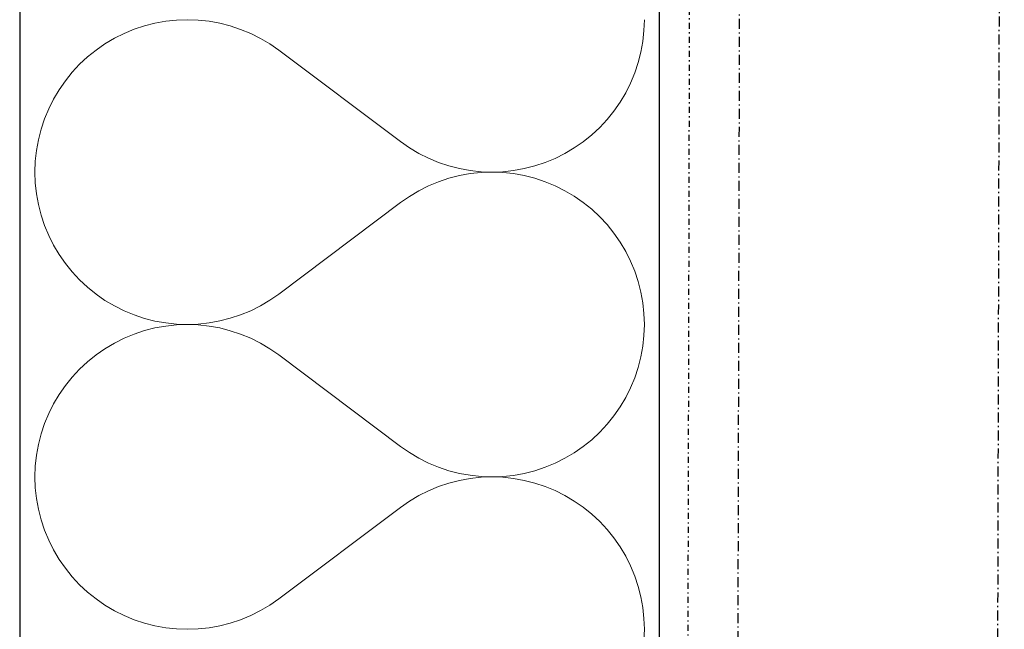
# Model space of a CAD drawing. Header units: millimetres. Extents: x -23738 to 4435, y -2716 to 20653.
# Tile 108 of 160: x -322 to -76, y 3581 to 3733. Entities that reach past the tile are written whole.
import ezdxf

# ---------------------------------------------------------------- set-up
doc = ezdxf.new("R2010")
doc.units = ezdxf.units.MM
doc.header["$MEASUREMENT"] = 0
for name, pattern in [('Wipeout_Contour', [1000, 0, -1000]), ('Čerchovaná M', [4.5, 2.5, -0.85, 0.3, -0.85]), ('Čerchovaná S', [3.5, 1.5, -0.85, 0.3, -0.85])]:
    doc.linetypes.add(name, pattern=pattern)
for name, color, linetype in [('9._POHLED ZÁPADNÍ_2_Nové_Konstrukce - krov', 7, 'Continuous'), ('9._POHLED ZÁPADNÍ_2_Nové_Konstrukce - nosné', 7, 'Continuous'), ('9._POHLED ZÁPADNÍ_2_Nové_Výplně - Povrchové', 7, 'Continuous'), ('9._POHLED ZÁPADNÍ_2_Nové_Výplně – Řezové', 7, 'Continuous'), ('9._POHLED ZÁPADNÍ_2_VÝTAH VAR 1', 7, 'Continuous')]:
    doc.layers.add(name, color=color, linetype=linetype)

# ---------------------------------------------------------------- blocks, each defined once
blk = doc.blocks.new('*X13', base_point=(-24533.14, -6254.22))
at = {"layer": '9._POHLED ZÁPADNÍ_2_Nové_Výplně – Řezové', "color": 21, "linetype": 'Continuous', "lineweight": 20, "true_color": 0xffaaaa}
for p, q in [((-287.87, 3732.47), (-290.5, 3731.8)), ((-285.19, 3732.95), (-287.87, 3732.47)), ((-282.48, 3733.24), (-285.19, 3732.95)), ((-279.76, 3733.33), (-282.48, 3733.24)), ((-277.05, 3733.23), (-279.76, 3733.33)), ((-274.34, 3732.94), (-277.05, 3733.23)), ((-271.66, 3732.46), (-274.34, 3732.94)), ((-269.03, 3731.78), (-271.66, 3732.46)), ((-165.6, 3730.61), (-165.5, 3733.33)), ((-295.6, 3729.9), (-298.03, 3728.68)), ((-293.08, 3730.94), (-295.6, 3729.9)), ((-290.5, 3731.8), (-293.08, 3730.94)), ((-266.45, 3730.92), (-269.03, 3731.78)), ((-263.93, 3729.88), (-266.45, 3730.92)), ((-261.5, 3728.66), (-263.93, 3729.88)), ((-165.89, 3727.91), (-165.6, 3730.61)), ((-300.37, 3727.29), (-302.61, 3725.74)), ((-298.03, 3728.68), (-300.37, 3727.29)), ((-259.16, 3727.27), (-261.5, 3728.66)), ((-256.93, 3725.71), (-259.16, 3727.27)), ((-166.37, 3725.23), (-165.89, 3727.91)), ((-302.61, 3725.74), (-304.73, 3724.04)), ((-256.93, 3725.71), (-226.46, 3702.86)), ((-167.05, 3722.6), (-166.37, 3725.23)), ((-304.73, 3724.04), (-306.72, 3722.18)), ((-167.91, 3720.02), (-167.05, 3722.6)), ((-308.57, 3720.19), (-310.28, 3718.08)), ((-306.72, 3722.18), (-308.57, 3720.19)), ((-168.95, 3717.5), (-167.91, 3720.02)), ((-310.28, 3718.08), (-311.83, 3715.84)), ((-170.17, 3715.07), (-168.95, 3717.5)), ((-311.83, 3715.84), (-313.22, 3713.5)), ((-171.56, 3712.73), (-170.17, 3715.07)), ((-313.22, 3713.5), (-314.44, 3711.07)), ((-173.11, 3710.5), (-171.56, 3712.73)), ((-314.44, 3711.07), (-315.48, 3708.56)), ((-174.81, 3708.38), (-173.11, 3710.5)), ((-315.48, 3708.56), (-316.34, 3705.98)), ((-176.67, 3706.39), (-174.81, 3708.38)), ((-316.34, 3705.98), (-317.01, 3703.34)), ((-178.66, 3704.53), (-176.67, 3706.39)), ((-317.01, 3703.34), (-317.5, 3700.66)), ((-226.46, 3702.86), (-224.22, 3701.3)), ((-183.02, 3701.28), (-180.78, 3702.83)), ((-180.78, 3702.83), (-178.66, 3704.53)), ((-317.5, 3700.66), (-317.79, 3697.96)), ((-224.22, 3701.3), (-221.88, 3699.91)), ((-185.36, 3699.89), (-183.02, 3701.28)), ((-317.79, 3697.96), (-317.88, 3695.24)), ((-221.88, 3699.91), (-219.45, 3698.69)), ((-219.45, 3698.69), (-216.94, 3697.65)), ((-190.3, 3697.63), (-187.79, 3698.67)), ((-187.79, 3698.67), (-185.36, 3699.89)), ((-216.94, 3697.65), (-214.36, 3696.79)), ((-214.36, 3696.79), (-211.72, 3696.11)), ((-211.72, 3696.11), (-209.05, 3695.63)), ((-209.05, 3695.63), (-206.34, 3695.34)), ((-206.34, 3695.34), (-203.62, 3695.24)), ((-203.62, 3695.24), (-200.9, 3695.33)), ((-200.9, 3695.33), (-198.2, 3695.62)), ((-198.2, 3695.62), (-195.52, 3696.1)), ((-195.52, 3696.1), (-192.88, 3696.78)), ((-192.88, 3696.78), (-190.3, 3697.63)), ((-317.88, 3695.24), (-317.79, 3692.52)), ((-216.94, 3692.83), (-219.45, 3691.78)), ((-214.36, 3693.69), (-216.94, 3692.83)), ((-211.72, 3694.36), (-214.36, 3693.69)), ((-209.05, 3694.85), (-211.72, 3694.36)), ((-206.34, 3695.14), (-209.05, 3694.85)), ((-203.62, 3695.24), (-206.34, 3695.14)), ((-200.9, 3695.14), (-203.62, 3695.24)), ((-198.2, 3694.85), (-200.9, 3695.14)), ((-195.52, 3694.37), (-198.2, 3694.85)), ((-192.88, 3693.7), (-195.52, 3694.37)), ((-190.3, 3692.84), (-192.88, 3693.7)), ((-187.79, 3691.8), (-190.3, 3692.84)), ((-317.79, 3692.52), (-317.5, 3689.81)), ((-221.88, 3690.56), (-224.22, 3689.17)), ((-219.45, 3691.78), (-221.88, 3690.56)), ((-185.36, 3690.59), (-187.79, 3691.8)), ((-183.02, 3689.2), (-185.36, 3690.59)), ((-317.5, 3689.81), (-317.01, 3687.14)), ((-224.22, 3689.17), (-226.46, 3687.62)), ((-180.78, 3687.65), (-183.02, 3689.2)), ((-317.01, 3687.14), (-316.34, 3684.5)), ((-256.93, 3664.76), (-226.46, 3687.62)), ((-178.66, 3685.94), (-180.78, 3687.65)), ((-176.67, 3684.09), (-178.66, 3685.94)), ((-316.34, 3684.5), (-315.48, 3681.92)), ((-174.81, 3682.1), (-176.67, 3684.09)), ((-315.48, 3681.92), (-314.44, 3679.41)), ((-173.11, 3679.98), (-174.81, 3682.1)), ((-314.44, 3679.41), (-313.22, 3676.97)), ((-171.56, 3677.75), (-173.11, 3679.98)), ((-313.22, 3676.97), (-311.83, 3674.63)), ((-170.17, 3675.41), (-171.56, 3677.75)), ((-311.83, 3674.63), (-310.28, 3672.4)), ((-168.95, 3672.97), (-170.17, 3675.41)), ((-310.28, 3672.4), (-308.57, 3670.28)), ((-167.91, 3670.46), (-168.95, 3672.97)), ((-308.57, 3670.28), (-306.72, 3668.29)), ((-306.72, 3668.29), (-304.73, 3666.44)), ((-167.05, 3667.88), (-167.91, 3670.46)), ((-304.73, 3666.44), (-302.61, 3664.73)), ((-166.37, 3665.24), (-167.05, 3667.88)), ((-302.61, 3664.73), (-300.37, 3663.18)), ((-259.16, 3663.21), (-256.93, 3664.76)), ((-165.89, 3662.57), (-166.37, 3665.24)), ((-300.37, 3663.18), (-298.03, 3661.79)), ((-298.03, 3661.79), (-295.6, 3660.58)), ((-263.93, 3660.6), (-261.5, 3661.82)), ((-261.5, 3661.82), (-259.16, 3663.21)), ((-165.6, 3659.86), (-165.89, 3662.57)), ((-295.6, 3660.58), (-293.08, 3659.54)), ((-293.08, 3659.54), (-290.5, 3658.68)), ((-290.5, 3658.68), (-287.87, 3658.01)), ((-271.66, 3658.02), (-269.03, 3658.69)), ((-269.03, 3658.69), (-266.45, 3659.56)), ((-266.45, 3659.56), (-263.93, 3660.6)), ((-165.5, 3657.14), (-165.6, 3659.86)), ((-287.87, 3656.28), (-290.5, 3655.61)), ((-287.87, 3658.01), (-285.19, 3657.53)), ((-285.19, 3656.76), (-287.87, 3656.28)), ((-285.19, 3657.53), (-282.48, 3657.24)), ((-282.48, 3657.05), (-285.19, 3656.76)), ((-282.48, 3657.24), (-279.76, 3657.14)), ((-279.76, 3657.14), (-282.48, 3657.05)), ((-279.76, 3657.14), (-277.05, 3657.24)), ((-277.05, 3657.04), (-279.76, 3657.14)), ((-277.05, 3657.24), (-274.34, 3657.53)), ((-274.34, 3656.75), (-277.05, 3657.04)), ((-274.34, 3657.53), (-271.66, 3658.02)), ((-271.66, 3656.27), (-274.34, 3656.75)), ((-269.03, 3655.59), (-271.66, 3656.27)), ((-165.6, 3654.42), (-165.5, 3657.14)), ((-295.6, 3653.71), (-298.03, 3652.49)), ((-293.08, 3654.75), (-295.6, 3653.71)), ((-290.5, 3655.61), (-293.08, 3654.75)), ((-266.45, 3654.73), (-269.03, 3655.59)), ((-263.93, 3653.69), (-266.45, 3654.73)), ((-261.5, 3652.47), (-263.93, 3653.69)), ((-165.89, 3651.72), (-165.6, 3654.42)), ((-300.37, 3651.1), (-302.61, 3649.55)), ((-298.03, 3652.49), (-300.37, 3651.1)), ((-259.16, 3651.08), (-261.5, 3652.47)), ((-256.93, 3649.52), (-259.16, 3651.08)), ((-166.37, 3649.04), (-165.89, 3651.72)), ((-302.61, 3649.55), (-304.73, 3647.85)), ((-256.93, 3649.52), (-226.46, 3626.67)), ((-167.05, 3646.41), (-166.37, 3649.04)), ((-304.73, 3647.85), (-306.72, 3645.99)), ((-167.91, 3643.82), (-167.05, 3646.41)), ((-308.57, 3644), (-310.28, 3641.89)), ((-306.72, 3645.99), (-308.57, 3644)), ((-168.95, 3641.31), (-167.91, 3643.82)), ((-310.28, 3641.89), (-311.83, 3639.65)), ((-170.17, 3638.88), (-168.95, 3641.31)), ((-311.83, 3639.65), (-313.22, 3637.31)), ((-171.56, 3636.54), (-170.17, 3638.88)), ((-313.22, 3637.31), (-314.44, 3634.88)), ((-173.11, 3634.31), (-171.56, 3636.54)), ((-314.44, 3634.88), (-315.48, 3632.37)), ((-174.81, 3632.19), (-173.11, 3634.31)), ((-315.48, 3632.37), (-316.34, 3629.78)), ((-176.67, 3630.2), (-174.81, 3632.19)), ((-316.34, 3629.78), (-317.01, 3627.15)), ((-178.66, 3628.34), (-176.67, 3630.2)), ((-317.01, 3627.15), (-317.5, 3624.47)), ((-226.46, 3626.67), (-224.22, 3625.11)), ((-183.02, 3625.09), (-180.78, 3626.64)), ((-180.78, 3626.64), (-178.66, 3628.34)), ((-317.5, 3624.47), (-317.79, 3621.77)), ((-224.22, 3625.11), (-221.88, 3623.72)), ((-185.36, 3623.7), (-183.02, 3625.09)), ((-317.79, 3621.77), (-317.88, 3619.05)), ((-221.88, 3623.72), (-219.45, 3622.5)), ((-219.45, 3622.5), (-216.94, 3621.46)), ((-216.94, 3621.46), (-214.36, 3620.6)), ((-192.88, 3620.59), (-190.3, 3621.44)), ((-190.3, 3621.44), (-187.79, 3622.48)), ((-187.79, 3622.48), (-185.36, 3623.7)), ((-317.88, 3619.05), (-317.79, 3616.33)), ((-214.36, 3620.6), (-211.72, 3619.92)), ((-211.72, 3619.92), (-209.05, 3619.44)), ((-209.05, 3619.44), (-206.34, 3619.15)), ((-206.34, 3618.95), (-209.05, 3618.66)), ((-206.34, 3619.15), (-203.62, 3619.05)), ((-203.62, 3619.05), (-206.34, 3618.95)), ((-203.62, 3619.05), (-200.9, 3619.14)), ((-200.9, 3618.95), (-203.62, 3619.05)), ((-200.9, 3619.14), (-198.2, 3619.43)), ((-198.2, 3618.66), (-200.9, 3618.95)), ((-198.2, 3619.43), (-195.52, 3619.91)), ((-195.52, 3619.91), (-192.88, 3620.59)), ((-216.94, 3616.64), (-219.45, 3615.59)), ((-214.36, 3617.5), (-216.94, 3616.64)), ((-211.72, 3618.17), (-214.36, 3617.5)), ((-209.05, 3618.66), (-211.72, 3618.17)), ((-195.52, 3618.18), (-198.2, 3618.66)), ((-192.88, 3617.51), (-195.52, 3618.18)), ((-190.3, 3616.65), (-192.88, 3617.51)), ((-187.79, 3615.61), (-190.3, 3616.65)), ((-317.79, 3616.33), (-317.5, 3613.62)), ((-221.88, 3614.37), (-224.22, 3612.98)), ((-219.45, 3615.59), (-221.88, 3614.37)), ((-185.36, 3614.4), (-187.79, 3615.61)), ((-183.02, 3613.01), (-185.36, 3614.4)), ((-317.5, 3613.62), (-317.01, 3610.95)), ((-224.22, 3612.98), (-226.46, 3611.43)), ((-180.78, 3611.46), (-183.02, 3613.01)), ((-317.01, 3610.95), (-316.34, 3608.31)), ((-256.93, 3588.57), (-226.46, 3611.43)), ((-178.66, 3609.75), (-180.78, 3611.46)), ((-176.67, 3607.9), (-178.66, 3609.75)), ((-316.34, 3608.31), (-315.48, 3605.73)), ((-174.81, 3605.91), (-176.67, 3607.9)), ((-315.48, 3605.73), (-314.44, 3603.22)), ((-173.11, 3603.79), (-174.81, 3605.91)), ((-314.44, 3603.22), (-313.22, 3600.78)), ((-171.56, 3601.56), (-173.11, 3603.79)), ((-313.22, 3600.78), (-311.83, 3598.44)), ((-170.17, 3599.22), (-171.56, 3601.56)), ((-311.83, 3598.44), (-310.28, 3596.21)), ((-168.95, 3596.78), (-170.17, 3599.22)), ((-167.91, 3594.27), (-168.95, 3596.78)), ((-310.28, 3596.21), (-308.57, 3594.09)), ((-308.57, 3594.09), (-306.72, 3592.1)), ((-306.72, 3592.1), (-304.73, 3590.25)), ((-167.05, 3591.69), (-167.91, 3594.27)), ((-304.73, 3590.25), (-302.61, 3588.54)), ((-166.37, 3589.05), (-167.05, 3591.69)), ((-302.61, 3588.54), (-300.37, 3586.99)), ((-300.37, 3586.99), (-298.03, 3585.6)), ((-261.5, 3585.63), (-259.16, 3587.02)), ((-259.16, 3587.02), (-256.93, 3588.57)), ((-165.89, 3586.38), (-166.37, 3589.05)), ((-298.03, 3585.6), (-295.6, 3584.39)), ((-263.93, 3584.41), (-261.5, 3585.63)), ((-165.6, 3583.67), (-165.89, 3586.38)), ((-295.6, 3584.39), (-293.08, 3583.35)), ((-293.08, 3583.35), (-290.5, 3582.49)), ((-290.5, 3582.49), (-287.87, 3581.82)), ((-271.66, 3581.83), (-269.03, 3582.5)), ((-269.03, 3582.5), (-266.45, 3583.36)), ((-266.45, 3583.36), (-263.93, 3584.41)), ((-165.5, 3580.95), (-165.6, 3583.67)), ((-287.87, 3581.82), (-285.19, 3581.34)), ((-285.19, 3581.34), (-282.48, 3581.05)), ((-282.48, 3581.05), (-279.76, 3580.95)), ((-279.76, 3580.95), (-277.05, 3581.05)), ((-277.05, 3581.05), (-274.34, 3581.34)), ((-274.34, 3581.34), (-271.66, 3581.83)), ((-165.6, 3578.23), (-165.5, 3580.95))]:
    blk.add_line(p, q, dxfattribs=at)
blk = doc.blocks.new('*X24', base_point=(-24533.14, -6254.22))
at = {"layer": '9._POHLED ZÁPADNÍ_2_Nové_Výplně – Řezové', "color": 21, "linetype": 'Continuous', "lineweight": 20, "true_color": 0xffaaaa}
for p, q in [((-287.87, 3732.47), (-290.5, 3731.8)), ((-285.19, 3732.95), (-287.87, 3732.47)), ((-282.48, 3733.24), (-285.19, 3732.95)), ((-279.76, 3733.33), (-282.48, 3733.24)), ((-277.05, 3733.23), (-279.76, 3733.33)), ((-274.34, 3732.94), (-277.05, 3733.23)), ((-271.66, 3732.46), (-274.34, 3732.94)), ((-269.03, 3731.78), (-271.66, 3732.46)), ((-165.6, 3730.61), (-165.5, 3733.33)), ((-295.6, 3729.9), (-298.03, 3728.68)), ((-293.08, 3730.94), (-295.6, 3729.9)), ((-290.5, 3731.8), (-293.08, 3730.94)), ((-266.45, 3730.92), (-269.03, 3731.78)), ((-263.93, 3729.88), (-266.45, 3730.92)), ((-261.5, 3728.66), (-263.93, 3729.88)), ((-165.89, 3727.91), (-165.6, 3730.61)), ((-300.37, 3727.29), (-302.61, 3725.74)), ((-298.03, 3728.68), (-300.37, 3727.29)), ((-259.16, 3727.27), (-261.5, 3728.66)), ((-256.93, 3725.71), (-259.16, 3727.27)), ((-166.37, 3725.23), (-165.89, 3727.91)), ((-302.61, 3725.74), (-304.73, 3724.04)), ((-256.93, 3725.71), (-226.46, 3702.86)), ((-167.05, 3722.6), (-166.37, 3725.23)), ((-304.73, 3724.04), (-306.72, 3722.18)), ((-167.91, 3720.02), (-167.05, 3722.6)), ((-308.57, 3720.19), (-310.28, 3718.08)), ((-306.72, 3722.18), (-308.57, 3720.19)), ((-168.95, 3717.5), (-167.91, 3720.02)), ((-310.28, 3718.08), (-311.83, 3715.84)), ((-170.17, 3715.07), (-168.95, 3717.5)), ((-311.83, 3715.84), (-313.22, 3713.5)), ((-171.56, 3712.73), (-170.17, 3715.07)), ((-313.22, 3713.5), (-314.44, 3711.07)), ((-173.11, 3710.5), (-171.56, 3712.73)), ((-314.44, 3711.07), (-315.48, 3708.56)), ((-174.81, 3708.38), (-173.11, 3710.5)), ((-315.48, 3708.56), (-316.34, 3705.98)), ((-176.67, 3706.39), (-174.81, 3708.38)), ((-316.34, 3705.98), (-317.01, 3703.34)), ((-178.66, 3704.53), (-176.67, 3706.39)), ((-317.01, 3703.34), (-317.5, 3700.66)), ((-226.46, 3702.86), (-224.22, 3701.3)), ((-183.02, 3701.28), (-180.78, 3702.83)), ((-180.78, 3702.83), (-178.66, 3704.53)), ((-317.5, 3700.66), (-317.79, 3697.96)), ((-224.22, 3701.3), (-221.88, 3699.91)), ((-185.36, 3699.89), (-183.02, 3701.28)), ((-317.79, 3697.96), (-317.88, 3695.24)), ((-221.88, 3699.91), (-219.45, 3698.69)), ((-219.45, 3698.69), (-216.94, 3697.65)), ((-190.3, 3697.63), (-187.79, 3698.67)), ((-187.79, 3698.67), (-185.36, 3699.89)), ((-216.94, 3697.65), (-214.36, 3696.79)), ((-214.36, 3696.79), (-211.72, 3696.11)), ((-211.72, 3696.11), (-209.05, 3695.63)), ((-209.05, 3695.63), (-206.34, 3695.34)), ((-206.34, 3695.34), (-203.62, 3695.24)), ((-203.62, 3695.24), (-200.9, 3695.33)), ((-200.9, 3695.33), (-198.2, 3695.62)), ((-198.2, 3695.62), (-195.52, 3696.1)), ((-195.52, 3696.1), (-192.88, 3696.78)), ((-192.88, 3696.78), (-190.3, 3697.63)), ((-317.88, 3695.24), (-317.79, 3692.52)), ((-216.94, 3692.83), (-219.45, 3691.78)), ((-214.36, 3693.69), (-216.94, 3692.83)), ((-211.72, 3694.36), (-214.36, 3693.69)), ((-209.05, 3694.85), (-211.72, 3694.36)), ((-206.34, 3695.14), (-209.05, 3694.85)), ((-203.62, 3695.24), (-206.34, 3695.14)), ((-200.9, 3695.14), (-203.62, 3695.24)), ((-198.2, 3694.85), (-200.9, 3695.14)), ((-195.52, 3694.37), (-198.2, 3694.85)), ((-192.88, 3693.7), (-195.52, 3694.37)), ((-190.3, 3692.84), (-192.88, 3693.7)), ((-187.79, 3691.8), (-190.3, 3692.84)), ((-317.79, 3692.52), (-317.5, 3689.81)), ((-221.88, 3690.56), (-224.22, 3689.17)), ((-219.45, 3691.78), (-221.88, 3690.56)), ((-185.36, 3690.59), (-187.79, 3691.8)), ((-183.02, 3689.2), (-185.36, 3690.59)), ((-317.5, 3689.81), (-317.01, 3687.14)), ((-224.22, 3689.17), (-226.46, 3687.62)), ((-180.78, 3687.65), (-183.02, 3689.2)), ((-317.01, 3687.14), (-316.34, 3684.5)), ((-256.93, 3664.76), (-226.46, 3687.62)), ((-178.66, 3685.94), (-180.78, 3687.65)), ((-176.67, 3684.09), (-178.66, 3685.94)), ((-316.34, 3684.5), (-315.48, 3681.92)), ((-174.81, 3682.1), (-176.67, 3684.09)), ((-315.48, 3681.92), (-314.44, 3679.41)), ((-173.11, 3679.98), (-174.81, 3682.1)), ((-314.44, 3679.41), (-313.22, 3676.97)), ((-171.56, 3677.75), (-173.11, 3679.98)), ((-313.22, 3676.97), (-311.83, 3674.63)), ((-170.17, 3675.41), (-171.56, 3677.75)), ((-311.83, 3674.63), (-310.28, 3672.4)), ((-168.95, 3672.97), (-170.17, 3675.41)), ((-310.28, 3672.4), (-308.57, 3670.28)), ((-167.91, 3670.46), (-168.95, 3672.97)), ((-308.57, 3670.28), (-306.72, 3668.29)), ((-306.72, 3668.29), (-304.73, 3666.44)), ((-167.05, 3667.88), (-167.91, 3670.46)), ((-304.73, 3666.44), (-302.61, 3664.73)), ((-166.37, 3665.24), (-167.05, 3667.88)), ((-302.61, 3664.73), (-300.37, 3663.18)), ((-259.16, 3663.21), (-256.93, 3664.76)), ((-165.89, 3662.57), (-166.37, 3665.24)), ((-300.37, 3663.18), (-298.03, 3661.79)), ((-298.03, 3661.79), (-295.6, 3660.58)), ((-263.93, 3660.6), (-261.5, 3661.82)), ((-261.5, 3661.82), (-259.16, 3663.21)), ((-165.6, 3659.86), (-165.89, 3662.57)), ((-295.6, 3660.58), (-293.08, 3659.54)), ((-293.08, 3659.54), (-290.5, 3658.68)), ((-290.5, 3658.68), (-287.87, 3658.01)), ((-271.66, 3658.02), (-269.03, 3658.69)), ((-269.03, 3658.69), (-266.45, 3659.56)), ((-266.45, 3659.56), (-263.93, 3660.6)), ((-165.5, 3657.14), (-165.6, 3659.86)), ((-287.87, 3656.28), (-290.5, 3655.61)), ((-287.87, 3658.01), (-285.19, 3657.53)), ((-285.19, 3656.76), (-287.87, 3656.28)), ((-285.19, 3657.53), (-282.48, 3657.24)), ((-282.48, 3657.05), (-285.19, 3656.76)), ((-282.48, 3657.24), (-279.76, 3657.14)), ((-279.76, 3657.14), (-282.48, 3657.05)), ((-279.76, 3657.14), (-277.05, 3657.24)), ((-277.05, 3657.04), (-279.76, 3657.14)), ((-277.05, 3657.24), (-274.34, 3657.53)), ((-274.34, 3656.75), (-277.05, 3657.04)), ((-274.34, 3657.53), (-271.66, 3658.02)), ((-271.66, 3656.27), (-274.34, 3656.75)), ((-269.03, 3655.59), (-271.66, 3656.27)), ((-165.6, 3654.42), (-165.5, 3657.14)), ((-295.6, 3653.71), (-298.03, 3652.49)), ((-293.08, 3654.75), (-295.6, 3653.71)), ((-290.5, 3655.61), (-293.08, 3654.75)), ((-266.45, 3654.73), (-269.03, 3655.59)), ((-263.93, 3653.69), (-266.45, 3654.73)), ((-261.5, 3652.47), (-263.93, 3653.69)), ((-165.89, 3651.72), (-165.6, 3654.42)), ((-300.37, 3651.1), (-302.61, 3649.55)), ((-298.03, 3652.49), (-300.37, 3651.1)), ((-259.16, 3651.08), (-261.5, 3652.47)), ((-256.93, 3649.52), (-259.16, 3651.08)), ((-166.37, 3649.04), (-165.89, 3651.72)), ((-302.61, 3649.55), (-304.73, 3647.85)), ((-256.93, 3649.52), (-226.46, 3626.67)), ((-167.05, 3646.41), (-166.37, 3649.04)), ((-304.73, 3647.85), (-306.72, 3645.99)), ((-167.91, 3643.82), (-167.05, 3646.41)), ((-308.57, 3644), (-310.28, 3641.89)), ((-306.72, 3645.99), (-308.57, 3644)), ((-168.95, 3641.31), (-167.91, 3643.82)), ((-310.28, 3641.89), (-311.83, 3639.65)), ((-170.17, 3638.88), (-168.95, 3641.31)), ((-311.83, 3639.65), (-313.22, 3637.31)), ((-171.56, 3636.54), (-170.17, 3638.88)), ((-313.22, 3637.31), (-314.44, 3634.88)), ((-173.11, 3634.31), (-171.56, 3636.54)), ((-314.44, 3634.88), (-315.48, 3632.37)), ((-174.81, 3632.19), (-173.11, 3634.31)), ((-315.48, 3632.37), (-316.34, 3629.78)), ((-176.67, 3630.2), (-174.81, 3632.19)), ((-316.34, 3629.78), (-317.01, 3627.15)), ((-178.66, 3628.34), (-176.67, 3630.2)), ((-317.01, 3627.15), (-317.5, 3624.47)), ((-226.46, 3626.67), (-224.22, 3625.11)), ((-183.02, 3625.09), (-180.78, 3626.64)), ((-180.78, 3626.64), (-178.66, 3628.34)), ((-317.5, 3624.47), (-317.79, 3621.77)), ((-224.22, 3625.11), (-221.88, 3623.72)), ((-185.36, 3623.7), (-183.02, 3625.09)), ((-317.79, 3621.77), (-317.88, 3619.05)), ((-221.88, 3623.72), (-219.45, 3622.5)), ((-219.45, 3622.5), (-216.94, 3621.46)), ((-216.94, 3621.46), (-214.36, 3620.6)), ((-192.88, 3620.59), (-190.3, 3621.44)), ((-190.3, 3621.44), (-187.79, 3622.48)), ((-187.79, 3622.48), (-185.36, 3623.7)), ((-317.88, 3619.05), (-317.79, 3616.33)), ((-214.36, 3620.6), (-211.72, 3619.92)), ((-211.72, 3619.92), (-209.05, 3619.44)), ((-209.05, 3619.44), (-206.34, 3619.15)), ((-206.34, 3618.95), (-209.05, 3618.66)), ((-206.34, 3619.15), (-203.62, 3619.05)), ((-203.62, 3619.05), (-206.34, 3618.95)), ((-203.62, 3619.05), (-200.9, 3619.14)), ((-200.9, 3618.95), (-203.62, 3619.05)), ((-200.9, 3619.14), (-198.2, 3619.43)), ((-198.2, 3618.66), (-200.9, 3618.95)), ((-198.2, 3619.43), (-195.52, 3619.91)), ((-195.52, 3619.91), (-192.88, 3620.59)), ((-216.94, 3616.64), (-219.45, 3615.59)), ((-214.36, 3617.5), (-216.94, 3616.64)), ((-211.72, 3618.17), (-214.36, 3617.5)), ((-209.05, 3618.66), (-211.72, 3618.17)), ((-195.52, 3618.18), (-198.2, 3618.66)), ((-192.88, 3617.51), (-195.52, 3618.18)), ((-190.3, 3616.65), (-192.88, 3617.51)), ((-187.79, 3615.61), (-190.3, 3616.65)), ((-317.79, 3616.33), (-317.5, 3613.62)), ((-221.88, 3614.37), (-224.22, 3612.98)), ((-219.45, 3615.59), (-221.88, 3614.37)), ((-185.36, 3614.4), (-187.79, 3615.61)), ((-183.02, 3613.01), (-185.36, 3614.4)), ((-317.5, 3613.62), (-317.01, 3610.95)), ((-224.22, 3612.98), (-226.46, 3611.43)), ((-180.78, 3611.46), (-183.02, 3613.01)), ((-317.01, 3610.95), (-316.34, 3608.31)), ((-256.93, 3588.57), (-226.46, 3611.43)), ((-178.66, 3609.75), (-180.78, 3611.46)), ((-176.67, 3607.9), (-178.66, 3609.75)), ((-316.34, 3608.31), (-315.48, 3605.73)), ((-174.81, 3605.91), (-176.67, 3607.9)), ((-315.48, 3605.73), (-314.44, 3603.22)), ((-173.11, 3603.79), (-174.81, 3605.91)), ((-314.44, 3603.22), (-313.22, 3600.78)), ((-171.56, 3601.56), (-173.11, 3603.79)), ((-313.22, 3600.78), (-311.83, 3598.44)), ((-170.17, 3599.22), (-171.56, 3601.56)), ((-311.83, 3598.44), (-310.28, 3596.21)), ((-168.95, 3596.78), (-170.17, 3599.22)), ((-167.91, 3594.27), (-168.95, 3596.78)), ((-310.28, 3596.21), (-308.57, 3594.09)), ((-308.57, 3594.09), (-306.72, 3592.1)), ((-306.72, 3592.1), (-304.73, 3590.25)), ((-167.05, 3591.69), (-167.91, 3594.27)), ((-304.73, 3590.25), (-302.61, 3588.54)), ((-166.37, 3589.05), (-167.05, 3591.69)), ((-302.61, 3588.54), (-300.37, 3586.99)), ((-300.37, 3586.99), (-298.03, 3585.6)), ((-261.5, 3585.63), (-259.16, 3587.02)), ((-259.16, 3587.02), (-256.93, 3588.57)), ((-165.89, 3586.38), (-166.37, 3589.05)), ((-298.03, 3585.6), (-295.6, 3584.39)), ((-263.93, 3584.41), (-261.5, 3585.63)), ((-165.6, 3583.67), (-165.89, 3586.38)), ((-295.6, 3584.39), (-293.08, 3583.35)), ((-293.08, 3583.35), (-290.5, 3582.49)), ((-290.5, 3582.49), (-287.87, 3581.82)), ((-271.66, 3581.83), (-269.03, 3582.5)), ((-269.03, 3582.5), (-266.45, 3583.36)), ((-266.45, 3583.36), (-263.93, 3584.41)), ((-165.5, 3580.95), (-165.6, 3583.67)), ((-287.87, 3581.82), (-285.19, 3581.34)), ((-285.19, 3581.34), (-282.48, 3581.05)), ((-282.48, 3581.05), (-279.76, 3580.95)), ((-279.76, 3580.95), (-277.05, 3581.05)), ((-277.05, 3581.05), (-274.34, 3581.34)), ((-274.34, 3581.34), (-271.66, 3581.83)), ((-165.6, 3578.23), (-165.5, 3580.95))]:
    blk.add_line(p, q, dxfattribs=at)

msp = doc.modelspace()

# ---------------------------------------------------------------- linework, layer by layer
at = {"layer": '9._POHLED ZÁPADNÍ_2_Nové_Konstrukce - krov', "color": 1, "linetype": 'Čerchovaná M', "lineweight": 25}
for p, q in [((-147.2, 1400.03), (-140.46, 4257.41)), ((-82.76, 1184.64), (-75.51, 4257.25))]:
    msp.add_line(p, q, dxfattribs=at)

# ---------------------------------------------------------------- wipeouts: each hides what was drawn before it
at = {"color": 254, "linetype": 'Wipeout_Contour', "lineweight": 0, "ltscale": 36793.983046}
msp.add_wipeout([(-161.69, 351.47), (-161.69, 17956.84), (-321.69, 17969.56), (-321.69, 351.48)], dxfattribs=at).dxf.layer = '9._POHLED ZÁPADNÍ_2_Nové_Výplně - Povrchové'

# ---------------------------------------------------------------- next in the draw order: linework, layer by layer
at = {"layer": '9._POHLED ZÁPADNÍ_2_Nové_Konstrukce - nosné', "color": 1, "linetype": 'Continuous', "lineweight": 25, "flags": 128}
for points in [[(-161.69, 351.47), (-161.69, 18117.35)], [(-321.69, 17969.56), (-321.69, 351.48)]]:
    msp.add_lwpolyline(points, dxfattribs=at)

# ---------------------------------------------------------------- next in the draw order: wipeouts: each hides what was drawn before it
at = {"color": 254, "linetype": 'Wipeout_Contour', "lineweight": 0, "ltscale": 8778.600966}
msp.add_wipeout([(-321.69, 351.48), (-161.69, 351.47), (-161.69, 3949.14), (-321.69, 3949.14)], dxfattribs=at).dxf.layer = '9._POHLED ZÁPADNÍ_2_Nové_Výplně – Řezové'

# ---------------------------------------------------------------- next in the draw order: linework, layer by layer
at = {"layer": '9._POHLED ZÁPADNÍ_2_Nové_Konstrukce - nosné', "color": 1, "linetype": 'Continuous', "lineweight": 25, "flags": 128}
for points in [[(-161.69, 351.47), (-161.69, 18117.35)], [(-321.69, 17969.56), (-321.69, 351.48)]]:
    msp.add_lwpolyline(points, dxfattribs=at)

# ---------------------------------------------------------------- next in the draw order: block references
at = {"layer": '9._POHLED ZÁPADNÍ_2_VÝTAH VAR 1', "color": 9, "linetype": 'Continuous', "lineweight": 13}
msp.add_blockref('*X13', (-24533.14, -6254.22), dxfattribs=at)

# ---------------------------------------------------------------- next in the draw order: wipeouts: each hides what was drawn before it
at = {"color": 254, "linetype": 'Wipeout_Contour', "lineweight": 0, "ltscale": 8775.620918}
msp.add_wipeout([(-321.69, 351.47), (-161.69, 351.47), (-161.69, 3947.65), (-321.69, 3947.65)], dxfattribs=at).dxf.layer = '9._POHLED ZÁPADNÍ_2_Nové_Výplně – Řezové'

# ---------------------------------------------------------------- next in the draw order: linework, layer by layer
at = {"layer": '9._POHLED ZÁPADNÍ_2_Nové_Konstrukce - krov', "color": 1, "linetype": 'Čerchovaná S', "lineweight": 25}
msp.add_line((-161.55, 616.04), (-152.96, 4257.44), dxfattribs=at)
at = {"layer": '9._POHLED ZÁPADNÍ_2_Nové_Konstrukce - nosné', "color": 1, "linetype": 'Continuous', "lineweight": 25, "flags": 128}
for points in [[(-321.69, 3947.65), (-321.69, 351.47)], [(-161.69, 351.47), (-161.69, 3947.65)]]:
    msp.add_lwpolyline(points, dxfattribs=at)

# ---------------------------------------------------------------- next in the draw order: block references
at = {"layer": '9._POHLED ZÁPADNÍ_2_VÝTAH VAR 1', "color": 9, "linetype": 'Continuous', "lineweight": 13}
msp.add_blockref('*X24', (-24533.14, -6254.22), dxfattribs=at)

doc.saveas('drawing.dxf')
